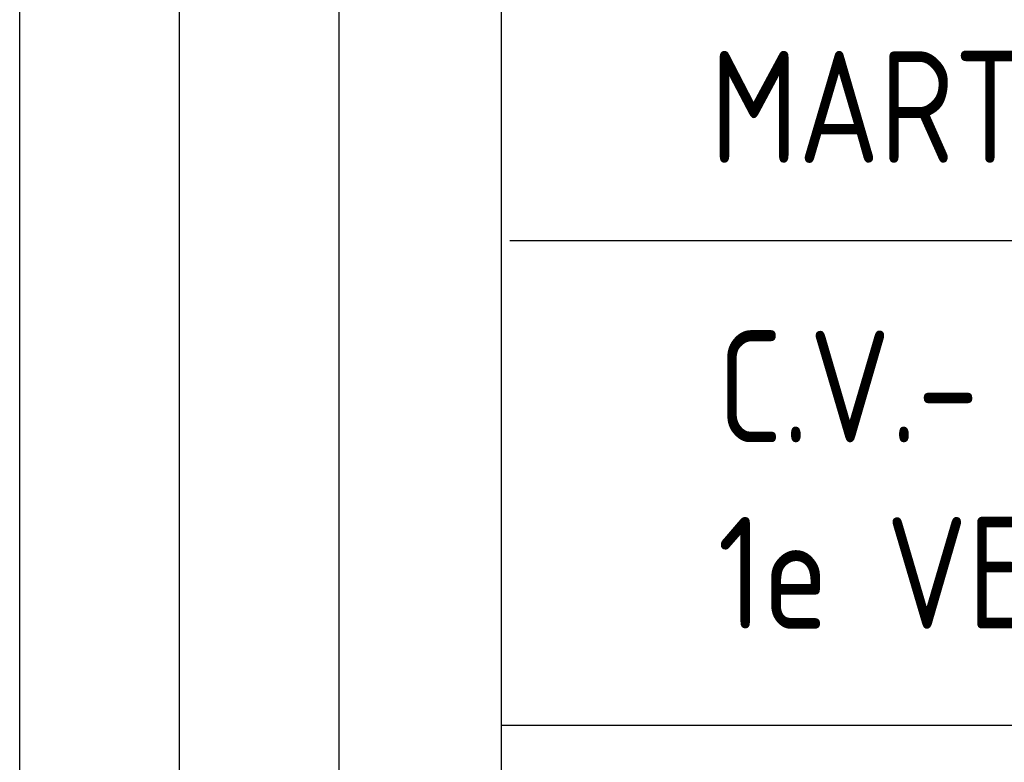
# Model space of a CAD drawing. Extents: x -138812 to 250702, y -18987 to 104055.
# Tile 184 of 193: x 178108 to 179648, y 2981 to 4143. Entities that reach past the tile are written whole.
import ezdxf

# ---------------------------------------------------------------- set-up
doc = ezdxf.new("R2010")
doc.units = 0
doc.header["$LTSCALE"] = 50
doc.layers.add('KADER', color=7, linetype='CONTINUOUS')
doc.styles.add('ISO35', font='ISO', dxfattribs={"width": 0.9, "height": 175})

msp = doc.modelspace()

# ---------------------------------------------------------------- linework, layer by layer
at = {"layer": 'KADER', "color": 1}
for p, q in [((178107.70585, 1788.14852), (178107.70585, 5538.14852)), ((178357.70585, 2038.14852), (178357.70585, 5538.14852)), ((178607.70585, 2038.14852), (178607.70585, 5538.14852))]:
    msp.add_line(p, q, dxfattribs=at)
at = {"layer": 'KADER', "color": 4}
for p, q in [((178861.72679, 1788.14852), (178861.72679, 5538.14852)), ((178874.56021, 3797.32354), (187107.70585, 3797.32354)), ((178861.72679, 3039.14647), (184360.84935, 3039.14647))]:
    msp.add_line(p, q, dxfattribs=at)

# ---------------------------------------------------------------- texts
at = {"layer": 'KADER', "color": 3, "linetype": 'Continuous', "style": 'ISO35', "width": 0.9}
for s, p in [('MARTINI TRADE PARK TE GRONINGEN', (179187.66579, 3918.80703)), ('C.V.- en LUCHTBEHANDELINGS-INSTALLATIE', (179199.53991, 3481.42437)), ('1e VERDIEPING', (179199.53991, 3189.75771))]:
    msp.add_text(s, height=175, dxfattribs=at).set_placement(p)

doc.saveas('drawing.dxf')
